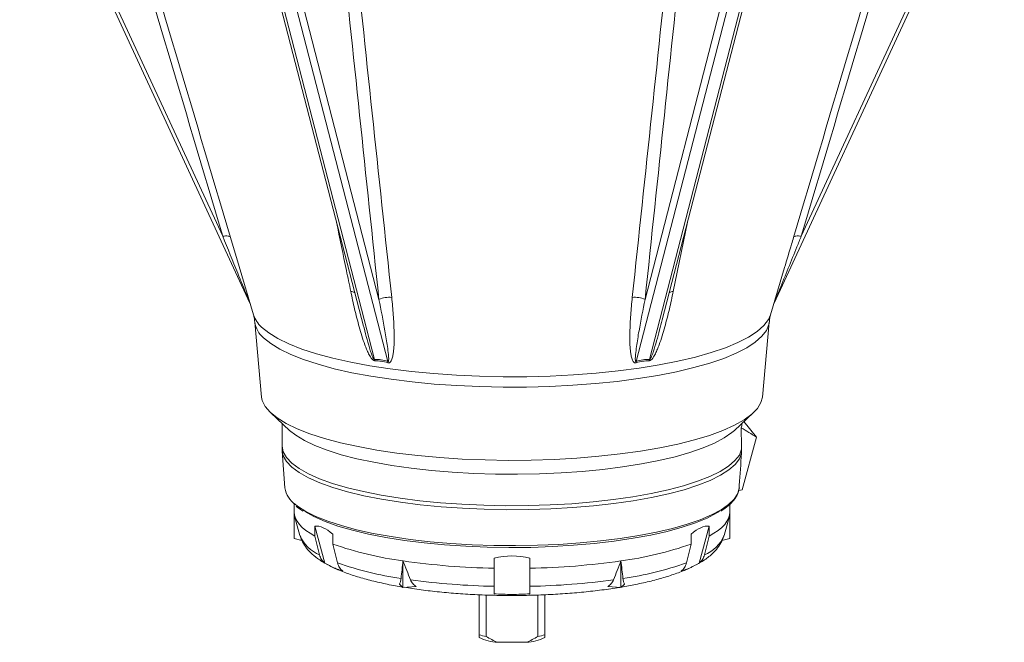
# Model space of a CAD drawing. Header units: millimetres. Extents: x 145 to 345, y -96 to 519.
# Tile 1 of 12: x 162 to 327, y -96 to 8. Entities that reach past the tile are written whole.
import ezdxf

# ---------------------------------------------------------------- set-up
doc = ezdxf.new("R2010")
doc.units = ezdxf.units.MM

msp = doc.modelspace()

# ---------------------------------------------------------------- linework, layer by layer
at = {"color": 7, "linetype": 'Continuous', "lineweight": 15}
for p, q in [((162.35, 44.14), (200.91, -39.05)), ((162.94, 44.18), (196.35, -27.88)), ((288.68, -39.05), (327.24, 44.14)), ((293.24, -27.88), (326.65, 44.18)), ((201.93, 26.54), (219.57, -41.66)), ((269.96, -41.88), (287.66, 26.54)), ((202.44, 26.19), (221.76, -48.49)), ((224.01, -48.83), (204.69, 25.86)), ((205.81, 26.13), (222.51, -38.45)), ((284.89, 25.86), (265.58, -48.83)), ((267.08, -38.45), (283.78, 26.13)), ((267.83, -48.49), (287.15, 26.19)), ((197.64, -28.07), (199.1, -32.95)), ((199.1, -32.95), (201.5, -41.02)), ((288.09, -41.02), (290.44, -33.13)), ((201.73, -42.24), (202.87, -54.78)), ((219.6, -41.65), (219.77, -42.26)), ((286.72, -54.78), (287.86, -42.24)), ((204.39, -57.43), (207.56, -60.38)), ((282.03, -60.38), (285.2, -57.43)), ((206.29, -59.2), (206.29, -63.01)), ((285.72, -61.49), (283.62, -58.9)), ((283.33, -70.34), (285.72, -61.49)), ((206.33, -63.87), (206.77, -69.99)), ((282.77, -70.4), (283.33, -70.34)), ((282.82, -69.99), (282.85, -69.58)), ((208.29, -72.57), (208.29, -74.03)), ((208.29, -78.47), (208.29, -74.03)), ((281.29, -74.03), (281.29, -72.74)), ((281.29, -78.47), (281.29, -74.03)), ((208.39, -74.7), (209.29, -77.95)), ((280.3, -77.95), (281.2, -74.7)), ((211.79, -78.06), (211.79, -76.38)), ((213.45, -82.57), (211.79, -76.38)), ((276.14, -82.57), (277.8, -76.38)), ((277.8, -78.06), (277.8, -76.38)), ((208.29, -78.47), (209.62, -78.81)), ((212.58, -81.2), (211.79, -78.06)), ((214.79, -79.4), (214.79, -77.72)), ((274.8, -79.4), (274.8, -77.72)), ((277.01, -81.2), (277.8, -78.06)), ((279.94, -78.82), (281.29, -78.47)), ((215.58, -82.55), (214.79, -79.4)), ((274.01, -82.55), (274.8, -79.4)), ((226.54, -86.65), (226.54, -82.21)), ((241.79, -83.44), (241.79, -81.76)), ((247.79, -83.44), (247.79, -81.76)), ((263.04, -86.65), (263.04, -82.21)), ((241.79, -86.46), (241.79, -83.44)), ((247.79, -86.46), (247.79, -83.44)), ((225.96, -86.08), (226.54, -86.65)), ((226.54, -86.65), (228.73, -86.5)), ((260.86, -86.5), (263.04, -86.65)), ((263.04, -86.65), (263.63, -86.08)), ((239.29, -94.56), (239.29, -87.87)), ((240.46, -87.92), (240.46, -94.86)), ((249.12, -94.86), (249.12, -87.91)), ((250.29, -87.88), (250.29, -94.56)), ((247.19, -95.83), (242.4, -95.83))]:
    msp.add_line(p, q, dxfattribs=at)
at = {"color": 8, "linetype": 'Continuous', "lineweight": 15}
msp.add_line((274.2, -25.51), (271.8, -37.1), dxfattribs=at)
at = {"color": 7, "linetype": 'Continuous', "lineweight": 15, "flags": 128}
for points in [[(197.64, -28.07), (197.6, -27.99), (197.51, -27.93), (197.39, -27.88), (197.24, -27.85), (197.05, -27.83), (196.84, -27.83), (196.61, -27.85), (196.35, -27.88)], [(293.24, -27.88), (292.98, -27.85), (292.75, -27.83), (292.54, -27.83), (292.35, -27.85), (292.2, -27.88), (292.08, -27.93), (291.99, -27.99), (291.95, -28.07)], [(202.87, -54.78), (202.98, -55.36), (203.46, -56.35), (204.29, -57.33), (205.46, -58.29), (206.97, -59.21), (208.8, -60.09), (210.94, -60.93), (213.37, -61.71), (216.07, -62.43), (219.01, -63.08), (222.17, -63.66), (225.53, -64.16), (229.04, -64.58), (232.7, -64.92), (236.45, -65.16), (240.28, -65.31), (244.15, -65.38), (248.02, -65.35), (251.87, -65.22), (255.65, -65.01), (259.34, -64.7), (262.91, -64.31), (266.32, -63.84), (269.55, -63.29), (272.57, -62.66), (275.35, -61.96), (277.87, -61.2), (280.11, -60.38), (282.04, -59.51), (283.66, -58.6), (284.95, -57.65), (285.89, -56.68), (286.49, -55.69), (286.72, -54.78)], [(282.03, -60.38), (281.61, -60.74), (280.32, -61.64), (278.72, -62.49), (276.8, -63.31), (274.6, -64.07), (272.12, -64.77), (269.4, -65.41), (266.46, -65.98), (263.32, -66.48), (260.01, -66.89), (256.56, -67.23), (253.01, -67.47), (249.38, -67.63), (245.71, -67.7), (242.04, -67.68), (238.39, -67.56), (234.79, -67.36), (231.29, -67.07), (227.91, -66.7), (224.68, -66.24), (221.63, -65.71), (218.8, -65.1), (216.2, -64.43), (213.85, -63.69), (211.79, -62.91), (210.03, -62.07), (208.58, -61.19), (207.56, -60.38)], [(208.29, -74.03), (208.35, -74.55), (208.52, -75.07), (208.79, -75.58), (209.18, -76.09), (209.67, -76.6), (210.28, -77.1), (210.98, -77.58), (211.79, -78.06)], [(279.52, -73.94), (279.12, -74.18), (277.49, -75.03), (275.54, -75.83), (273.3, -76.57), (270.8, -77.26), (268.04, -77.88), (265.07, -78.43), (261.9, -78.9), (258.58, -79.29), (255.12, -79.6), (251.56, -79.81), (247.94, -79.94), (244.29, -79.97), (240.65, -79.91), (237.04, -79.76), (233.51, -79.52), (230.08, -79.19), (226.8, -78.78), (223.68, -78.29), (220.77, -77.72), (218.08, -77.08), (215.64, -76.37), (213.48, -75.61), (211.62, -74.8), (210.09, -73.96)], [(277.8, -78.06), (278.61, -77.58), (279.31, -77.1), (279.92, -76.6), (280.41, -76.09), (280.8, -75.58), (281.07, -75.07), (281.24, -74.55), (281.29, -74.03)]]:
    msp.add_lwpolyline(points, dxfattribs=at)
at = {"color": 8, "linetype": 'Continuous', "lineweight": 15, "flags": 128}
for points in [[(202.85, -43.07), (204.05, -44.04), (205.58, -44.99), (207.44, -45.89), (209.61, -46.75), (212.07, -47.55), (214.8, -48.29), (217.78, -48.96), (220.98, -49.56), (224.38, -50.08), (227.95, -50.52), (231.66, -50.87), (235.48, -51.14), (239.37, -51.31), (243.31, -51.39), (247.26, -51.38), (251.2, -51.28), (255.08, -51.08), (258.87, -50.79), (262.55, -50.42), (266.08, -49.96), (269.43, -49.42), (272.58, -48.8), (275.5, -48.11), (278.16, -47.35), (280.55, -46.54), (282.64, -45.67), (284.42, -44.76), (285.87, -43.8), (286.98, -42.82), (287.74, -41.82), (288.09, -41.02)], [(203.19, -44.87), (204.38, -45.83), (205.9, -46.77), (207.74, -47.67), (209.89, -48.51), (212.33, -49.31), (215.04, -50.04), (217.99, -50.71), (221.17, -51.3), (224.54, -51.82), (228.09, -52.26), (231.76, -52.61), (235.55, -52.87), (239.42, -53.04), (243.32, -53.12), (247.24, -53.11), (251.15, -53.01), (254.99, -52.81), (258.76, -52.53), (262.4, -52.16), (265.91, -51.7), (269.23, -51.16), (272.36, -50.55), (275.25, -49.86), (277.9, -49.12), (280.27, -48.31), (282.34, -47.45), (284.1, -46.54), (285.54, -45.6), (286.64, -44.62), (287.4, -43.63), (287.8, -42.62), (287.86, -42.24)], [(206.29, -63.01), (206.47, -63.97), (207.01, -64.92), (207.9, -65.86), (209.13, -66.77), (210.69, -67.64), (212.58, -68.47), (214.76, -69.25), (217.22, -69.97), (219.94, -70.62), (222.89, -71.21), (226.04, -71.71), (229.37, -72.14), (232.84, -72.48), (236.42, -72.74), (240.08, -72.9), (243.79, -72.97), (247.5, -72.95), (251.19, -72.84), (254.82, -72.63), (258.36, -72.34), (261.77, -71.96), (265.02, -71.49), (268.08, -70.95), (270.93, -70.33), (273.53, -69.64), (275.87, -68.89), (277.92, -68.09), (279.65, -67.24), (281.07, -66.35), (282.14, -65.43), (282.87, -64.49), (283.24, -63.53)], [(283.23, -64.16), (282.87, -65.12), (282.15, -66.07), (281.09, -66.99), (279.69, -67.88), (277.96, -68.73), (275.93, -69.54), (273.6, -70.29), (271, -70.98), (268.16, -71.6), (265.1, -72.14), (261.85, -72.61), (258.44, -73), (254.91, -73.29), (251.28, -73.5), (247.59, -73.62), (243.87, -73.64), (240.16, -73.57), (236.5, -73.41), (232.91, -73.16), (229.43, -72.82), (226.1, -72.39), (222.94, -71.88), (219.99, -71.3), (217.26, -70.64), (214.8, -69.92), (212.61, -69.14), (210.73, -68.31), (209.16, -67.44), (207.93, -66.53), (207.04, -65.6), (206.5, -64.65), (206.33, -63.88)], [(208.49, -72.74), (208.9, -73.06), (210.27, -73.93), (211.96, -74.77), (213.95, -75.57), (216.23, -76.31), (218.77, -76.99), (221.56, -77.6), (224.55, -78.14), (227.74, -78.61), (231.08, -78.99), (234.55, -79.29), (238.11, -79.5), (241.74, -79.62), (245.39, -79.65), (249.04, -79.59), (252.65, -79.44), (256.19, -79.2), (259.62, -78.87), (262.91, -78.46), (266.04, -77.97), (268.97, -77.41), (271.68, -76.77), (274.13, -76.07), (276.32, -75.31), (278.22, -74.5), (279.81, -73.65), (281.07, -72.76), (282, -71.85), (282.59, -70.91), (282.82, -69.97)]]:
    msp.add_lwpolyline(points, dxfattribs=at)
at = {"color": 8, "linetype": 'Continuous', "lineweight": 15}
for centre, radius, start, end in [((217.65, -38.51), 1.42, 55.385, 84.2739), ((271.94, -38.51), 1.42, 95.7261, 124.615), ((205.83, -39.64), 4.54, 197.7975, 229.105), ((205.88, -41.66), 4.19, 188.0116, 229.9932), ((214.88, -75.59), 6.06, 203.1286, 247.7343), ((274.74, -75.62), 6.03, 292.1807, 337.3696)]:
    msp.add_arc(centre, radius, start, end, dxfattribs=at)
at = {"color": 7, "linetype": 'Continuous', "lineweight": 15}
for centre, radius, start, end in [((224.12, -41.76), 3.67, 81.6789, 115.8782), ((265.47, -41.76), 3.67, 64.1218, 98.3211), ((219.46, -49.54), 2.53, 18.5613, 24.4676), ((221.29, -48.95), 2.73, 357.7993, 2.5985), ((268.3, -48.95), 2.73, 177.4015, 182.2007), ((270.13, -49.54), 2.53, 155.5324, 161.4387), ((280.61, -59.14), 2.69, 342.4657, 358.6117), ((210.8, -69.38), 4.08, 188.632, 235.4895), ((234.48, -22.84), 59.89, 250.8044, 262.3826), ((255.11, -22.84), 59.89, 277.6174, 289.1956), ((244, 38.65), 122.11, 261.7833, 268.9667), ((245.59, 38.65), 122.11, 271.0333, 278.2167), ((234.31, -28.87), 56.85, 250.7603, 261.8077), ((255.28, -28.87), 56.85, 278.1923, 289.2397), ((244.1, 34.02), 120.5, 262.2257, 268.9054), ((245.49, 34.02), 120.5, 271.0946, 277.7743), ((242.5, -84.58), 10.48, 252.1848, 258.7935), ((242.95, -87.29), 8.56, 244.7008, 266.2775), ((246.64, -87.29), 8.56, 273.7225, 295.2992), ((247.09, -84.58), 10.48, 281.2065, 287.8152)]:
    msp.add_arc(centre, radius, start, end, dxfattribs=at)
for centre, major_axis, ratio, start_param, end_param in [((236.79, -102.41), (-16.45, 53.69), 0.304218, 6.078093, 6.199675), ((252.8, -102.41), (16.45, 53.69), 0.304218, 0.083511, 0.205092), ((244.79, -212.74), (28.3, 197.05), 0.132491, 5.590224, 5.618517), ((253.48, -148.99), (23.68, 166.17), 0.122397, 5.228036, 5.265493), ((244.79, -194.88), (-33.34, 118.44), 0.125441, 6.096517, 6.261086), ((244.79, -194.88), (33.34, 118.44), 0.125441, 0.022099, 0.186668), ((244.79, -194.88), (0, 113.51), 0.321568, 6.200901, 6.36547)]:
    msp.add_ellipse(centre, major_axis=major_axis, ratio=ratio, start_param=start_param, end_param=end_param, dxfattribs=at)
for points in [[(196.35, -27.88), (189.85, -6.03), (183.36, 15.83), (176.88, 37.69)], [(178.16, 37.52), (184.65, 15.66), (191.14, -6.2), (197.64, -28.07)], [(291.95, -28.07), (298.45, -6.2), (304.94, 15.66), (311.43, 37.52)], [(312.71, 37.69), (306.23, 15.83), (299.74, -6.03), (293.24, -27.88)], [(222.51, -38.45), (220.35, -17.89), (218.2, 2.67), (216.05, 23.24)], [(218.13, 23.58), (220.29, 3.01), (222.46, -17.56), (224.65, -38.12)], [(264.94, -38.12), (267.13, -17.56), (269.3, 3.01), (271.46, 23.58)], [(273.54, 23.24), (271.39, 2.67), (269.24, -17.89), (267.08, -38.45)], [(283.17, -59.95), (284.04, -60.43), (284.89, -60.95), (285.72, -61.49)], [(283.24, -63.53), (283.25, -63.74), (283.24, -63.95), (283.23, -64.16)], [(226.54, -82.21), (226.43, -83.19), (226.32, -84.17), (226.21, -85.14)], [(227.8, -85.38), (227.37, -84.32), (226.96, -83.27), (226.54, -82.21)], [(263.04, -82.21), (262.63, -83.27), (262.22, -84.32), (261.79, -85.38)], [(263.38, -85.14), (263.27, -84.17), (263.16, -83.19), (263.04, -82.21)], [(241.79, -87.7), (242.79, -87.78), (244.79, -87.84), (246.79, -87.78), (247.79, -87.7)], [(239.29, -95.02), (239.29, -94.94), (239.29, -94.77), (239.29, -94.56)], [(240.46, -94.86), (241.08, -95.23), (241.72, -95.57), (242.4, -95.83)], [(247.19, -95.83), (247.87, -95.56), (248.51, -95.23), (249.12, -94.86)], [(250.29, -94.56), (250.29, -94.77), (250.29, -94.94), (250.29, -95.02)]]:
    msp.add_open_spline(points, degree=3, dxfattribs=at)
at = {"color": 8, "linetype": 'Continuous', "lineweight": 15}
for points, knots in [([(217.79, -37.1), (217.55, -35.93), (216.75, -32.08), (215.96, -28.22), (215.4, -25.53)], [0, 0, 0, 0, 0.3020457, 1, 1, 1, 1]), ([(200.91, -39.03), (200.89, -38.99), (200.75, -38.67), (200.06, -36.99), (198.57, -33.35), (197.19, -29.95), (196.35, -27.88)], [0, 0, 0, 0, 0.010956, 0.099454, 0.45241, 1, 1, 1, 1]), ([(293.24, -27.88), (293, -28.48), (291.78, -31.46), (290.45, -34.75), (289.28, -37.59), (289.03, -38.2), (288.87, -38.58), (288.77, -38.82), (288.72, -38.95), (288.69, -39.01), (288.68, -39.03)], [0, 0, 0, 0, 0.158293, 0.791604, 0.875482, 0.927776, 0.960563, 0.981281, 0.994521, 1, 1, 1, 1]), ([(290.44, -33.13), (290.83, -31.82), (291.33, -30.14), (291.84, -28.44), (291.95, -28.07)], [0, 0, 0, 0, 0.781897, 1, 1, 1, 1]), ([(219.77, -42.26), (220.09, -43.54), (220.48, -45.11), (221.03, -46.88), (221.23, -47.47), (221.37, -47.84), (221.46, -48.07), (221.53, -48.22), (221.58, -48.32), (221.63, -48.39), (221.66, -48.43), (221.69, -48.47), (221.71, -48.48), (221.73, -48.49), (221.75, -48.49), (221.76, -48.49), (221.76, -48.49)], [0, 0, 0, 0, 0.613898, 0.753348, 0.840289, 0.894798, 0.929243, 0.951255, 0.965552, 0.975059, 0.983959, 0.989437, 0.992647, 0.995134, 0.997634, 1, 1, 1, 1]), ([(267.83, -48.49), (267.83, -48.49), (267.84, -48.49), (267.86, -48.49), (267.88, -48.48), (267.91, -48.46), (267.99, -48.36), (268.19, -47.95), (268.77, -46.32), (269.36, -44.22), (269.81, -42.43), (269.95, -41.87)], [0, 0, 0, 0, 0.002655, 0.004811, 0.006963, 0.010512, 0.019561, 0.054494, 0.192997, 0.745394, 1, 1, 1, 1])]:
    msp.add_open_spline(points, degree=3, knots=knots, dxfattribs=at)
at = {"color": 7, "linetype": 'Continuous', "lineweight": 15}
for points, knots in [([(221.86, -48.73), (221.8, -48.73), (221.73, -48.72), (221.61, -48.66), (221.55, -48.62), (221.44, -48.53), (221.39, -48.47), (221.3, -48.37), (221.26, -48.31), (221.13, -48.14), (221.06, -48.02), (220.92, -47.78), (220.85, -47.66), (220.67, -47.29), (220.56, -47.04), (220.35, -46.55), (220.25, -46.3), (219.97, -45.55), (219.81, -45.05), (219.5, -44.05), (219.35, -43.55), (218.93, -42.06), (218.68, -41.07), (218.21, -39.08), (218, -38.09), (217.79, -37.1)], [0, 0, 0, 0, 0.015625, 0.015625, 0.03125, 0.03125, 0.046875, 0.046875, 0.0625, 0.0625, 0.09375, 0.09375, 0.125, 0.125, 0.1875, 0.1875, 0.25, 0.25, 0.375, 0.375, 0.5, 0.5, 0.75, 0.75, 1, 1, 1, 1]), ([(271.8, -37.1), (271.59, -38.09), (271.38, -39.08), (270.91, -41.07), (270.66, -42.06), (270.24, -43.56), (270.09, -44.05), (269.78, -45.05), (269.62, -45.55), (269.34, -46.29), (269.24, -46.54), (269.04, -47.03), (268.93, -47.28), (268.68, -47.78), (268.54, -48.02), (268.29, -48.37), (268.2, -48.48), (268.04, -48.62), (267.98, -48.66), (267.86, -48.72), (267.79, -48.73), (267.73, -48.73)], [0, 0, 0, 0, 0.25, 0.25, 0.5, 0.5, 0.625, 0.625, 0.75, 0.75, 0.8125, 0.8125, 0.875, 0.875, 0.9375, 0.9375, 0.96875, 0.96875, 0.984375, 0.984375, 1, 1, 1, 1]), ([(224.01, -48.83), (224.03, -48.83), (224.04, -48.84), (224.07, -48.83), (224.08, -48.82), (224.1, -48.8), (224.11, -48.77), (224.13, -48.7), (224.13, -48.65), (224.15, -48.5), (224.15, -48.39), (224.14, -48.07), (224.12, -47.86), (224.06, -47.21), (224, -46.78), (223.82, -45.47), (223.67, -44.6), (223.21, -41.97), (222.87, -40.21), (222.51, -38.45)], [0, 0, 0, 0, 0.003906, 0.003906, 0.007813, 0.007813, 0.015625, 0.015625, 0.03125, 0.03125, 0.0625, 0.0625, 0.125, 0.125, 0.25, 0.25, 0.5, 0.5, 1, 1, 1, 1]), ([(224.65, -38.12), (224.75, -39.1), (224.84, -40.07), (224.98, -42.01), (225.03, -42.97), (225.07, -44.41), (225.07, -44.89), (225.05, -45.83), (225.03, -46.3), (224.97, -47), (224.95, -47.23), (224.88, -47.68), (224.84, -47.91), (224.73, -48.35), (224.66, -48.56), (224.5, -48.85), (224.44, -48.94), (224.31, -49.03), (224.26, -49.06), (224.14, -49.08), (224.08, -49.07), (224.01, -49.05)], [0, 0, 0, 0, 0.25, 0.25, 0.5, 0.5, 0.625, 0.625, 0.75, 0.75, 0.8125, 0.8125, 0.875, 0.875, 0.9375, 0.9375, 0.96875, 0.96875, 0.984375, 0.984375, 1, 1, 1, 1]), ([(265.58, -49.05), (265.51, -49.07), (265.45, -49.08), (265.33, -49.06), (265.28, -49.03), (265.2, -48.97), (265.16, -48.93), (265.09, -48.84), (265.06, -48.8), (264.98, -48.66), (264.94, -48.56), (264.86, -48.35), (264.83, -48.24), (264.75, -47.91), (264.71, -47.69), (264.64, -47.23), (264.62, -47), (264.56, -46.3), (264.54, -45.83), (264.52, -44.88), (264.52, -44.41), (264.56, -42.97), (264.61, -42.01), (264.75, -40.07), (264.84, -39.1), (264.94, -38.12)], [0, 0, 0, 0, 0.015625, 0.015625, 0.03125, 0.03125, 0.046875, 0.046875, 0.0625, 0.0625, 0.09375, 0.09375, 0.125, 0.125, 0.1875, 0.1875, 0.25, 0.25, 0.375, 0.375, 0.5, 0.5, 0.75, 0.75, 1, 1, 1, 1]), ([(267.08, -38.45), (266.72, -40.21), (266.37, -41.97), (265.91, -44.6), (265.77, -45.47), (265.59, -46.78), (265.53, -47.21), (265.47, -47.86), (265.45, -48.08), (265.44, -48.39), (265.44, -48.5), (265.46, -48.65), (265.46, -48.7), (265.48, -48.77), (265.49, -48.8), (265.51, -48.82), (265.52, -48.83), (265.55, -48.84), (265.56, -48.83), (265.58, -48.83)], [0, 0, 0, 0, 0.5, 0.5, 0.75, 0.75, 0.875, 0.875, 0.9375, 0.9375, 0.96875, 0.96875, 0.984375, 0.984375, 0.992188, 0.992188, 0.996094, 0.996094, 1, 1, 1, 1]), ([(201.49, -41.04), (201.52, -41.12), (201.65, -41.47), (201.68, -41.92), (201.71, -42.26)], [0, 0, 0, 0, 0.243283, 1, 1, 1, 1]), ([(287.89, -42.26), (287.91, -41.96), (287.93, -41.52), (288.06, -41.18), (288.1, -41.07)], [0, 0, 0, 0, 0.68623, 1, 1, 1, 1]), ([(224.01, -49.05), (223.64, -48.93), (223.27, -48.85), (222.55, -48.74), (222.2, -48.72), (221.86, -48.73)], [0, 0, 0, 0, 0.5, 0.5, 1, 1, 1, 1]), ([(267.73, -48.73), (267.39, -48.72), (267.04, -48.74), (266.32, -48.85), (265.95, -48.93), (265.58, -49.05)], [0, 0, 0, 0, 0.5, 0.5, 1, 1, 1, 1]), ([(206.33, -63), (206.31, -63.2), (206.29, -63.5), (206.33, -63.79), (206.35, -63.89)], [0, 0, 0, 0, 0.675291, 1, 1, 1, 1]), ([(279.77, -73.87), (279.89, -73.81), (280.49, -73.45), (281.31, -72.77), (282.18, -71.82), (282.67, -70.88), (282.82, -70.24), (282.88, -69.96)], [0, 0, 0, 0, 0.058967, 0.307779, 0.557253, 0.803459, 1, 1, 1, 1]), ([(208.67, -73.05), (208.97, -73.31), (209.31, -73.6), (209.78, -73.87), (209.83, -73.89)], [0, 0, 0, 0, 0.90429, 1, 1, 1, 1]), ([(209.34, -77.99), (209.41, -78.24), (209.6, -78.91), (210.2, -79.87), (211.08, -80.89), (212.25, -81.86), (213.76, -82.8), (215.59, -83.69), (217.71, -84.49), (220.04, -85.21), (222.57, -85.84), (224.71, -86.29), (226.07, -86.51), (226.47, -86.57)], [0, 0, 0, 0, 0.047932, 0.124726, 0.208084, 0.302226, 0.4085, 0.521503, 0.633294, 0.742633, 0.850094, 0.956265, 1, 1, 1, 1]), ([(275.93, -82.68), (276.09, -82.6), (276.87, -82.2), (277.9, -81.43), (279.03, -80.36), (279.78, -79.25), (280.2, -78.43), (280.28, -77.97), (280.29, -77.93)], [0, 0, 0, 0, 0.0738728, 0.357954, 0.5908393, 0.7947764, 0.9811705, 1, 1, 1, 1]), ([(213.45, -82.57), (213.34, -82.49), (213.24, -82.4), (213.06, -82.2), (212.98, -82.09), (212.83, -81.86), (212.77, -81.74), (212.66, -81.48), (212.61, -81.34), (212.58, -81.2)], [0, 0, 0, 0, 0.25, 0.25, 0.5, 0.5, 0.75, 0.75, 1, 1, 1, 1]), ([(276.14, -82.57), (276.25, -82.49), (276.35, -82.4), (276.53, -82.2), (276.61, -82.09), (276.76, -81.86), (276.82, -81.74), (276.93, -81.48), (276.98, -81.34), (277.01, -81.2)], [0, 0, 0, 0, 0.25, 0.25, 0.5, 0.5, 0.75, 0.75, 1, 1, 1, 1]), ([(213.45, -82.57), (213.97, -82.88), (214.48, -83.13), (215.23, -83.47), (215.47, -83.57), (215.96, -83.76), (216.21, -83.84), (216.45, -83.91)], [0, 0, 0, 0, 0.5, 0.5, 0.75, 0.75, 1, 1, 1, 1]), ([(216.45, -83.91), (216.34, -83.83), (216.24, -83.74), (216.06, -83.54), (215.98, -83.44), (215.83, -83.21), (215.77, -83.08), (215.66, -82.82), (215.61, -82.69), (215.58, -82.55)], [0, 0, 0, 0, 0.25, 0.25, 0.5, 0.5, 0.75, 0.75, 1, 1, 1, 1]), ([(263.11, -86.58), (263.92, -86.44), (265.66, -86.14), (268.11, -85.58), (270.52, -84.93), (272.69, -84.19), (274.25, -83.58), (275, -83.18), (275.17, -83.08)], [0, 0, 0, 0, 0.164364, 0.354847, 0.546838, 0.741007, 0.938353, 1, 1, 1, 1]), ([(273.14, -83.91), (273.25, -83.83), (273.35, -83.74), (273.53, -83.54), (273.61, -83.44), (273.76, -83.21), (273.82, -83.08), (273.93, -82.82), (273.98, -82.69), (274.01, -82.55)], [0, 0, 0, 0, 0.25, 0.25, 0.5, 0.5, 0.75, 0.75, 1, 1, 1, 1]), ([(273.14, -83.91), (273.62, -83.77), (274.11, -83.58), (275.11, -83.13), (275.62, -82.88), (276.14, -82.57)], [0, 0, 0, 0, 0.5, 0.5, 1, 1, 1, 1]), ([(226.21, -85.14), (226.18, -85.36), (226.15, -85.54), (226.06, -85.85), (226.01, -85.98), (225.96, -86.08)], [0, 0, 0, 0, 0.5, 0.5, 1, 1, 1, 1]), ([(228.73, -86.5), (228.53, -86.36), (228.34, -86.2), (228.02, -85.82), (227.89, -85.61), (227.8, -85.38)], [0, 0, 0, 0, 0.5, 0.5, 1, 1, 1, 1]), ([(261.79, -85.38), (261.7, -85.61), (261.57, -85.82), (261.25, -86.19), (261.06, -86.36), (260.86, -86.5)], [0, 0, 0, 0, 0.5, 0.5, 1, 1, 1, 1]), ([(263.63, -86.08), (263.58, -85.98), (263.53, -85.85), (263.44, -85.54), (263.41, -85.36), (263.38, -85.14)], [0, 0, 0, 0, 0.5, 0.5, 1, 1, 1, 1]), ([(226.8, -86.63), (227.24, -86.7), (228.62, -86.94), (231.09, -87.25), (234.18, -87.57), (237.37, -87.8), (240.62, -87.94), (243.91, -88.01), (247.2, -87.99), (250.47, -87.89), (253.69, -87.7), (256.84, -87.43), (259.86, -87.08), (261.86, -86.81), (262.81, -86.64), (262.84, -86.63)], [0, 0, 0, 0, 0.041153, 0.128669, 0.215837, 0.302767, 0.389541, 0.476223, 0.562869, 0.649525, 0.736229, 0.823033, 0.910002, 0.997213, 1, 1, 1, 1]), ([(241.79, -87.7), (241.79, -87.63), (241.79, -87.56), (241.79, -87.39), (241.79, -87.29), (241.79, -86.98), (241.79, -86.73), (241.79, -86.46)], [0, 0, 0, 0, 0.25, 0.25, 0.5, 0.5, 1, 1, 1, 1]), ([(247.79, -87.7), (247.79, -87.63), (247.79, -87.56), (247.79, -87.39), (247.79, -87.29), (247.79, -86.98), (247.79, -86.73), (247.79, -86.46)], [0, 0, 0, 0, 0.25, 0.25, 0.5, 0.5, 1, 1, 1, 1])]:
    msp.add_open_spline(points, degree=3, knots=knots, dxfattribs=at)

doc.saveas('drawing.dxf')
